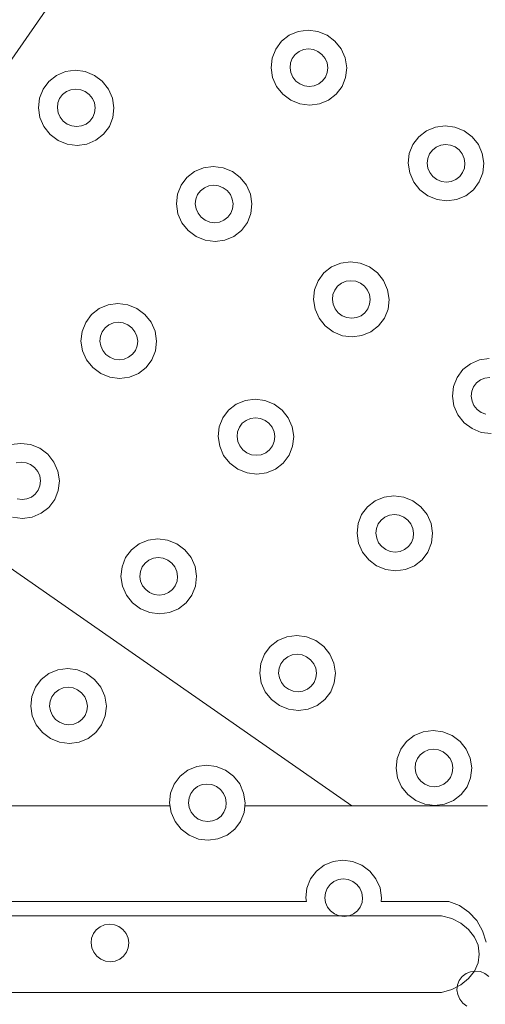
# Model space of a CAD drawing. Extents: x 5066 to 9756, y -2696 to -1109.
# Tile 138 of 248: x 9401.871 to 9402.151, y -2588.032 to -2587.441. Entities that reach past the tile are written whole.
import ezdxf

# ---------------------------------------------------------------- set-up
doc = ezdxf.new("R2010")
doc.units = 0
doc.header["$MEASUREMENT"] = 0
doc.layers.add('IFC-Elemento construtivo genérico-Contorno', color=253, linetype='CONTINUOUS', lineweight=5)

msp = doc.modelspace()

# ---------------------------------------------------------------- linework, layer by layer
at = {"layer": 'IFC-Elemento construtivo genérico-Contorno', "color": 8, "lineweight": 5}
for p, q in [((9401.72261, -2587.67078), (9402.00823, -2587.26039)), ((9402.0332, -2587.45004), (9402.03863, -2587.44779)), ((9402.03863, -2587.44779), (9402.04448, -2587.44701)), ((9402.04448, -2587.44701), (9402.05038, -2587.44778)), ((9402.05038, -2587.44778), (9402.05593, -2587.45002)), ((9402.02507, -2587.4583), (9402.02859, -2587.45363)), ((9402.02859, -2587.45363), (9402.0332, -2587.45004)), ((9402.05593, -2587.45002), (9402.0607, -2587.4536)), ((9402.0607, -2587.4536), (9402.06441, -2587.45826)), ((9402.02292, -2587.46374), (9402.02507, -2587.4583)), ((9402.03679, -2587.46159), (9402.03909, -2587.4598)), ((9402.03909, -2587.4598), (9402.04183, -2587.45867)), ((9402.04183, -2587.45867), (9402.04476, -2587.45828)), ((9402.04476, -2587.45828), (9402.04769, -2587.45866)), ((9402.04769, -2587.45866), (9402.05046, -2587.45979)), ((9402.05046, -2587.45979), (9402.05284, -2587.46157)), ((9402.06441, -2587.45826), (9402.06683, -2587.4637)), ((9402.0223, -2587.46957), (9402.02292, -2587.46374)), ((9402.03366, -2587.46956), (9402.03398, -2587.46664)), ((9402.03398, -2587.46664), (9402.03503, -2587.46393)), ((9402.03503, -2587.46393), (9402.03679, -2587.46159)), ((9402.05284, -2587.46157), (9402.05472, -2587.46391)), ((9402.05472, -2587.46391), (9402.05593, -2587.46662)), ((9402.05593, -2587.46662), (9402.05636, -2587.46954)), ((9402.06683, -2587.4637), (9402.06773, -2587.46953)), ((9401.89327, -2587.47414), (9401.8987, -2587.47189)), ((9401.8987, -2587.47189), (9401.90456, -2587.47111)), ((9401.90456, -2587.47111), (9401.91046, -2587.47187)), ((9401.91046, -2587.47187), (9401.91601, -2587.47412)), ((9402.0223, -2587.46957), (9402.0232, -2587.47541)), ((9402.03366, -2587.46956), (9402.03409, -2587.47248)), ((9402.03409, -2587.47248), (9402.0353, -2587.4752)), ((9402.05499, -2587.47518), (9402.05605, -2587.47246)), ((9402.05605, -2587.47246), (9402.05636, -2587.46954)), ((9402.0671, -2587.47536), (9402.06773, -2587.46953)), ((9401.88515, -2587.4824), (9401.88866, -2587.47773)), ((9401.88866, -2587.47773), (9401.89327, -2587.47414)), ((9401.91601, -2587.47412), (9401.92077, -2587.4777)), ((9401.92077, -2587.4777), (9401.92448, -2587.48236)), ((9402.0232, -2587.47541), (9402.02558, -2587.48084)), ((9402.0353, -2587.4752), (9402.03714, -2587.47753)), ((9402.03714, -2587.47753), (9402.03956, -2587.47932)), ((9402.05093, -2587.4793), (9402.05323, -2587.47751)), ((9402.05323, -2587.47751), (9402.05499, -2587.47518)), ((9402.06495, -2587.4808), (9402.0671, -2587.47536)), ((9401.883, -2587.48784), (9401.88515, -2587.4824)), ((9401.89687, -2587.48569), (9401.89917, -2587.4839)), ((9401.89917, -2587.4839), (9401.90191, -2587.48277)), ((9401.90191, -2587.48277), (9401.90484, -2587.48238)), ((9401.90484, -2587.48238), (9401.90777, -2587.48276)), ((9401.90777, -2587.48276), (9401.91054, -2587.48388)), ((9401.91054, -2587.48388), (9401.91292, -2587.48568)), ((9401.92448, -2587.48236), (9401.92691, -2587.48779)), ((9402.02558, -2587.48084), (9402.02933, -2587.4855)), ((9402.03956, -2587.47932), (9402.04234, -2587.48044)), ((9402.04234, -2587.48044), (9402.04527, -2587.48082)), ((9402.04527, -2587.48082), (9402.0482, -2587.48044)), ((9402.0482, -2587.48044), (9402.05093, -2587.4793)), ((9402.06144, -2587.48548), (9402.06495, -2587.4808)), ((9401.88238, -2587.49367), (9401.883, -2587.48784)), ((9401.89374, -2587.49366), (9401.89405, -2587.49074)), ((9401.89405, -2587.49074), (9401.89511, -2587.48802)), ((9401.89511, -2587.48802), (9401.89687, -2587.48569)), ((9401.91292, -2587.48568), (9401.9148, -2587.488)), ((9401.9148, -2587.488), (9401.91601, -2587.49072)), ((9401.91601, -2587.49072), (9401.91644, -2587.49364)), ((9401.92691, -2587.48779), (9401.9278, -2587.49363)), ((9402.02933, -2587.4855), (9402.03409, -2587.48908)), ((9402.03409, -2587.48908), (9402.03964, -2587.49133)), ((9402.0514, -2587.49132), (9402.05683, -2587.48906)), ((9402.05683, -2587.48906), (9402.06144, -2587.48548)), ((9401.88238, -2587.49367), (9401.88327, -2587.49951)), ((9401.89374, -2587.49366), (9401.89417, -2587.49658)), ((9401.89417, -2587.49658), (9401.89538, -2587.49929)), ((9401.91507, -2587.49927), (9401.91613, -2587.49656)), ((9401.91613, -2587.49656), (9401.91644, -2587.49364)), ((9401.92718, -2587.49946), (9401.9278, -2587.49363)), ((9402.03964, -2587.49133), (9402.04554, -2587.49209)), ((9402.04554, -2587.49209), (9402.0514, -2587.49132)), ((9401.88327, -2587.49951), (9401.88566, -2587.50494)), ((9401.89538, -2587.49929), (9401.89726, -2587.50163)), ((9401.89726, -2587.50163), (9401.89964, -2587.50342)), ((9401.91101, -2587.50341), (9401.91331, -2587.50161)), ((9401.91331, -2587.50161), (9401.91507, -2587.49927)), ((9401.92503, -2587.5049), (9401.92718, -2587.49946)), ((9401.88566, -2587.50494), (9401.88941, -2587.50961)), ((9401.89964, -2587.50342), (9401.90241, -2587.50454)), ((9401.90241, -2587.50454), (9401.90534, -2587.50492)), ((9401.90534, -2587.50492), (9401.90827, -2587.50453)), ((9401.90827, -2587.50453), (9401.91101, -2587.50341)), ((9401.92152, -2587.50957), (9401.92503, -2587.5049)), ((9402.11105, -2587.51103), (9402.11566, -2587.50744)), ((9402.11566, -2587.50744), (9402.12109, -2587.50518)), ((9402.12109, -2587.50518), (9402.12695, -2587.50441)), ((9402.12695, -2587.50441), (9402.13284, -2587.50517)), ((9402.13284, -2587.50517), (9402.13839, -2587.50742)), ((9402.13839, -2587.50742), (9402.14316, -2587.51099)), ((9401.88941, -2587.50961), (9401.89417, -2587.51318)), ((9401.89417, -2587.51318), (9401.89972, -2587.51543)), ((9401.91148, -2587.51542), (9401.91691, -2587.51316)), ((9401.91691, -2587.51316), (9401.92152, -2587.50957)), ((9402.10753, -2587.5157), (9402.11105, -2587.51103)), ((9402.14316, -2587.51099), (9402.14691, -2587.51566)), ((9401.89972, -2587.51543), (9401.90562, -2587.51619)), ((9401.90562, -2587.51619), (9401.91148, -2587.51542)), ((9402.10538, -2587.52113), (9402.10753, -2587.5157)), ((9402.11749, -2587.52133), (9402.11925, -2587.51899)), ((9402.11925, -2587.51899), (9402.12155, -2587.51719)), ((9402.12155, -2587.51719), (9402.12429, -2587.51607)), ((9402.12429, -2587.51607), (9402.12722, -2587.51568)), ((9402.12722, -2587.51568), (9402.13015, -2587.51606)), ((9402.13015, -2587.51606), (9402.13292, -2587.51718)), ((9402.13292, -2587.51718), (9402.13534, -2587.51897)), ((9402.13534, -2587.51897), (9402.13718, -2587.52131)), ((9402.14691, -2587.51566), (9402.14929, -2587.52109)), ((9402.10476, -2587.52697), (9402.10538, -2587.52113)), ((9402.11613, -2587.52696), (9402.11644, -2587.52404)), ((9402.11644, -2587.52404), (9402.11749, -2587.52133)), ((9402.13718, -2587.52131), (9402.13839, -2587.52402)), ((9402.13839, -2587.52402), (9402.13882, -2587.52694)), ((9402.14929, -2587.52109), (9402.15019, -2587.52693)), ((9401.97163, -2587.53547), (9401.97624, -2587.53188)), ((9401.97624, -2587.53188), (9401.98167, -2587.52963)), ((9401.98167, -2587.52963), (9401.98753, -2587.52885)), ((9401.98753, -2587.52885), (9401.99343, -2587.52961)), ((9401.99343, -2587.52961), (9401.99898, -2587.53186)), ((9401.99898, -2587.53186), (9402.00374, -2587.53544)), ((9402.10476, -2587.52697), (9402.10566, -2587.5328)), ((9402.11613, -2587.52696), (9402.11655, -2587.52987)), ((9402.11655, -2587.52987), (9402.11777, -2587.53259)), ((9402.13745, -2587.53258), (9402.13851, -2587.52986)), ((9402.13851, -2587.52986), (9402.13882, -2587.52694)), ((9402.14956, -2587.53276), (9402.15019, -2587.52693)), ((9401.96812, -2587.54014), (9401.97163, -2587.53547)), ((9402.00374, -2587.53544), (9402.00745, -2587.5401)), ((9402.10566, -2587.5328), (9402.10808, -2587.53824)), ((9402.11777, -2587.53259), (9402.11964, -2587.53492)), ((9402.11964, -2587.53492), (9402.12202, -2587.53672)), ((9402.12202, -2587.53672), (9402.1248, -2587.53784)), ((9402.1248, -2587.53784), (9402.12773, -2587.53822)), ((9402.12773, -2587.53822), (9402.13066, -2587.53783)), ((9402.13066, -2587.53783), (9402.13339, -2587.5367)), ((9402.13339, -2587.5367), (9402.1357, -2587.53491)), ((9402.1357, -2587.53491), (9402.13745, -2587.53258)), ((9402.14741, -2587.5382), (9402.14956, -2587.53276)), ((9401.96597, -2587.54558), (9401.96812, -2587.54014)), ((9401.97808, -2587.54576), (9401.97984, -2587.54343)), ((9401.97984, -2587.54343), (9401.98214, -2587.54164)), ((9401.98214, -2587.54164), (9401.98488, -2587.54051)), ((9401.98488, -2587.54051), (9401.9878, -2587.54012)), ((9401.9878, -2587.54012), (9401.99073, -2587.5405)), ((9401.99073, -2587.5405), (9401.99351, -2587.54162)), ((9401.99351, -2587.54162), (9401.99589, -2587.54342)), ((9401.99589, -2587.54342), (9401.99777, -2587.54574)), ((9402.00745, -2587.5401), (9402.00988, -2587.54553)), ((9402.10808, -2587.53824), (9402.11179, -2587.5429)), ((9402.11179, -2587.5429), (9402.11655, -2587.54648)), ((9402.13929, -2587.54646), (9402.1439, -2587.54287)), ((9402.1439, -2587.54287), (9402.14741, -2587.5382)), ((9401.96534, -2587.55141), (9401.96597, -2587.54558)), ((9401.97667, -2587.5514), (9401.97702, -2587.54848)), ((9401.97702, -2587.54848), (9401.97808, -2587.54576)), ((9401.99777, -2587.54574), (9401.99894, -2587.54846)), ((9401.99894, -2587.54846), (9401.99941, -2587.55138)), ((9402.00988, -2587.54553), (9402.01077, -2587.55137)), ((9402.11655, -2587.54648), (9402.1221, -2587.54873)), ((9402.1221, -2587.54873), (9402.128, -2587.54949)), ((9402.128, -2587.54949), (9402.13386, -2587.54871)), ((9402.13386, -2587.54871), (9402.13929, -2587.54646)), ((9401.96534, -2587.55141), (9401.96624, -2587.55725)), ((9401.97667, -2587.5514), (9401.97714, -2587.55432)), ((9401.97714, -2587.55432), (9401.97835, -2587.55703)), ((9401.998, -2587.55701), (9401.99909, -2587.5543)), ((9401.99909, -2587.5543), (9401.99941, -2587.55138)), ((9402.01011, -2587.5572), (9402.01077, -2587.55137)), ((9401.96624, -2587.55725), (9401.96863, -2587.56268)), ((9401.97835, -2587.55703), (9401.98019, -2587.55937)), ((9401.98019, -2587.55937), (9401.98261, -2587.56115)), ((9401.98261, -2587.56115), (9401.98534, -2587.56228)), ((9401.99124, -2587.56227), (9401.99394, -2587.56114)), ((9401.99394, -2587.56114), (9401.99628, -2587.55935)), ((9401.99628, -2587.55935), (9401.998, -2587.55701)), ((9402.008, -2587.56264), (9402.01011, -2587.5572)), ((9401.96863, -2587.56268), (9401.97234, -2587.56735)), ((9401.97234, -2587.56735), (9401.97714, -2587.57092)), ((9401.98534, -2587.56228), (9401.98831, -2587.56266)), ((9401.98831, -2587.56266), (9401.99124, -2587.56227)), ((9401.99988, -2587.5709), (9402.00448, -2587.56731)), ((9402.00448, -2587.56731), (9402.008, -2587.56264)), ((9401.97714, -2587.57092), (9401.98269, -2587.57317)), ((9401.98269, -2587.57317), (9401.98859, -2587.57393)), ((9401.98859, -2587.57393), (9401.99445, -2587.57316)), ((9401.99445, -2587.57316), (9401.99988, -2587.5709)), ((9402.05409, -2587.59286), (9402.0587, -2587.58928)), ((9402.0587, -2587.58928), (9402.06413, -2587.58702)), ((9402.06413, -2587.58702), (9402.06999, -2587.58625)), ((9402.06999, -2587.58625), (9402.07589, -2587.58701)), ((9402.07589, -2587.58701), (9402.08144, -2587.58925)), ((9402.08144, -2587.58925), (9402.0862, -2587.59283)), ((9402.05058, -2587.59754), (9402.05409, -2587.59286)), ((9402.0862, -2587.59283), (9402.08991, -2587.5975)), ((9402.0478, -2587.60881), (9402.04843, -2587.60298)), ((9402.04843, -2587.60298), (9402.05058, -2587.59754)), ((9402.05948, -2587.60588), (9402.06054, -2587.60316)), ((9402.06054, -2587.60316), (9402.0623, -2587.60083)), ((9402.0623, -2587.60083), (9402.0646, -2587.59904)), ((9402.0646, -2587.59904), (9402.06734, -2587.5979)), ((9402.06734, -2587.5979), (9402.07027, -2587.59752)), ((9402.07027, -2587.59752), (9402.0732, -2587.5979)), ((9402.0732, -2587.5979), (9402.07597, -2587.59902)), ((9402.07597, -2587.59902), (9402.07835, -2587.60081)), ((9402.07835, -2587.60081), (9402.08023, -2587.60314)), ((9402.08023, -2587.60314), (9402.08144, -2587.60586)), ((9402.08991, -2587.5975), (9402.09234, -2587.60293)), ((9402.09234, -2587.60293), (9402.09323, -2587.60877)), ((9402.0478, -2587.60881), (9402.0487, -2587.61465)), ((9402.05917, -2587.6088), (9402.05948, -2587.60588)), ((9402.05917, -2587.6088), (9402.0596, -2587.61172)), ((9402.08144, -2587.60586), (9402.08187, -2587.60878)), ((9402.08155, -2587.6117), (9402.08187, -2587.60878)), ((9402.09261, -2587.6146), (9402.09323, -2587.60877)), ((9401.91425, -2587.61787), (9401.9189, -2587.61428)), ((9401.9189, -2587.61428), (9401.92433, -2587.61203)), ((9401.92433, -2587.61203), (9401.93019, -2587.61126)), ((9401.93019, -2587.61126), (9401.93609, -2587.61202)), ((9401.93609, -2587.61202), (9401.94159, -2587.61426)), ((9401.94159, -2587.61426), (9401.9464, -2587.61784)), ((9402.0487, -2587.61465), (9402.05109, -2587.62008)), ((9402.0596, -2587.61172), (9402.06081, -2587.61443)), ((9402.06081, -2587.61443), (9402.06269, -2587.61676)), ((9402.07874, -2587.61675), (9402.0805, -2587.61441)), ((9402.0805, -2587.61441), (9402.08155, -2587.6117)), ((9402.09046, -2587.62004), (9402.09261, -2587.6146)), ((9401.91077, -2587.62255), (9401.91425, -2587.61787)), ((9401.9464, -2587.61784), (9401.95011, -2587.62251)), ((9402.05109, -2587.62008), (9402.05484, -2587.62474)), ((9402.06269, -2587.61676), (9402.06507, -2587.61855)), ((9402.06507, -2587.61855), (9402.06784, -2587.61967)), ((9402.06784, -2587.61967), (9402.07077, -2587.62006)), ((9402.07077, -2587.62006), (9402.0737, -2587.61967)), ((9402.0737, -2587.61967), (9402.07644, -2587.61854)), ((9402.07644, -2587.61854), (9402.07874, -2587.61675)), ((9402.08695, -2587.62471), (9402.09046, -2587.62004)), ((9401.90863, -2587.62798), (9401.91077, -2587.62255)), ((9401.92073, -2587.62817), (9401.92249, -2587.62583)), ((9401.92249, -2587.62583), (9401.9248, -2587.62404)), ((9401.9248, -2587.62404), (9401.92749, -2587.62291)), ((9401.92749, -2587.62291), (9401.93042, -2587.62253)), ((9401.93042, -2587.62253), (9401.93339, -2587.62291)), ((9401.93339, -2587.62291), (9401.93616, -2587.62403)), ((9401.93616, -2587.62403), (9401.93855, -2587.62582)), ((9401.93855, -2587.62582), (9401.94042, -2587.62815)), ((9401.95011, -2587.62251), (9401.95249, -2587.62794)), ((9402.05484, -2587.62474), (9402.0596, -2587.62832)), ((9402.08234, -2587.6283), (9402.08695, -2587.62471)), ((9401.90796, -2587.63382), (9401.90863, -2587.62798)), ((9401.91933, -2587.63381), (9401.91964, -2587.63089)), ((9401.91964, -2587.63089), (9401.92073, -2587.62817)), ((9401.94042, -2587.62815), (9401.94159, -2587.63087)), ((9401.94159, -2587.63087), (9401.94206, -2587.63379)), ((9401.95249, -2587.62794), (9401.95343, -2587.63377)), ((9402.0596, -2587.62832), (9402.06515, -2587.63056)), ((9402.06515, -2587.63056), (9402.07105, -2587.63133)), ((9402.07105, -2587.63133), (9402.07691, -2587.63055)), ((9402.07691, -2587.63055), (9402.08234, -2587.6283)), ((9401.90796, -2587.63382), (9401.9089, -2587.63965)), ((9401.91933, -2587.63381), (9401.9198, -2587.63672)), ((9401.9198, -2587.63672), (9401.92101, -2587.63944)), ((9401.94066, -2587.63942), (9401.94175, -2587.6367)), ((9401.94175, -2587.6367), (9401.94206, -2587.63379)), ((9401.95277, -2587.63961), (9401.95343, -2587.63377)), ((9401.9089, -2587.63965), (9401.91128, -2587.64508)), ((9401.92101, -2587.63944), (9401.92284, -2587.64177)), ((9401.92284, -2587.64177), (9401.92523, -2587.64356)), ((9401.92523, -2587.64356), (9401.928, -2587.64468)), ((9401.9339, -2587.64468), (9401.93659, -2587.64355)), ((9401.93659, -2587.64355), (9401.9389, -2587.64175)), ((9401.9389, -2587.64175), (9401.94066, -2587.63942)), ((9401.95062, -2587.64505), (9401.95277, -2587.63961)), ((9402.14765, -2587.64513), (9402.15351, -2587.64436)), ((9401.91128, -2587.64508), (9401.91499, -2587.64975)), ((9401.91499, -2587.64975), (9401.9198, -2587.65333)), ((9401.928, -2587.64468), (9401.93097, -2587.64507)), ((9401.93097, -2587.64507), (9401.9339, -2587.64468)), ((9401.94249, -2587.6533), (9401.94714, -2587.64972)), ((9401.94714, -2587.64972), (9401.95062, -2587.64505)), ((9402.13757, -2587.65097), (9402.14222, -2587.64739)), ((9402.14222, -2587.64739), (9402.14765, -2587.64513)), ((9401.9198, -2587.65333), (9401.9253, -2587.65557)), ((9401.9253, -2587.65557), (9401.9312, -2587.65633)), ((9401.9312, -2587.65633), (9401.93706, -2587.65556)), ((9401.93706, -2587.65556), (9401.94249, -2587.6533)), ((9402.13195, -2587.66109), (9402.13409, -2587.65565)), ((9402.13409, -2587.65565), (9402.13757, -2587.65097)), ((9402.14812, -2587.65715), (9402.15081, -2587.65602)), ((9402.15081, -2587.65602), (9402.15374, -2587.65563)), ((9402.13128, -2587.66692), (9402.13195, -2587.66109)), ((9402.14296, -2587.66399), (9402.14405, -2587.66127)), ((9402.14405, -2587.66127), (9402.14581, -2587.65894)), ((9402.14581, -2587.65894), (9402.14812, -2587.65715)), ((9402.13128, -2587.66692), (9402.13222, -2587.67276)), ((9402.14265, -2587.66691), (9402.14296, -2587.66399)), ((9402.14265, -2587.66691), (9402.14312, -2587.66983)), ((9401.72261, -2587.67078), (9402.07085, -2587.91314)), ((9401.99675, -2587.67527), (9402.00136, -2587.67168)), ((9402.00136, -2587.67168), (9402.00679, -2587.66943)), ((9402.00679, -2587.66943), (9402.01265, -2587.66865)), ((9402.01265, -2587.66865), (9402.01855, -2587.66942)), ((9402.01855, -2587.66942), (9402.02405, -2587.67166)), ((9402.02405, -2587.67166), (9402.02886, -2587.67524)), ((9402.13222, -2587.67276), (9402.1346, -2587.67819)), ((9402.14312, -2587.66983), (9402.14429, -2587.67255)), ((9402.14429, -2587.67255), (9402.14616, -2587.67487)), ((9401.99109, -2587.68538), (9401.99323, -2587.67994)), ((9401.99323, -2587.67994), (9401.99675, -2587.67527)), ((9402.00999, -2587.68031), (9402.01292, -2587.67992)), ((9402.01292, -2587.67992), (9402.01585, -2587.6803)), ((9402.02886, -2587.67524), (9402.03257, -2587.6799)), ((9402.03257, -2587.6799), (9402.03499, -2587.68534)), ((9402.1346, -2587.67819), (9402.13831, -2587.68285)), ((9402.14616, -2587.67487), (9402.14855, -2587.67666)), ((9402.14855, -2587.67666), (9402.15132, -2587.67779)), ((9401.99046, -2587.69121), (9401.99109, -2587.68538)), ((9402.00214, -2587.68828), (9402.0032, -2587.68557)), ((9402.0032, -2587.68557), (9402.00495, -2587.68323)), ((9402.00495, -2587.68323), (9402.00726, -2587.68144)), ((9402.00726, -2587.68144), (9402.00999, -2587.68031)), ((9402.01585, -2587.6803), (9402.01863, -2587.68143)), ((9402.01863, -2587.68143), (9402.02101, -2587.68321)), ((9402.02101, -2587.68321), (9402.02288, -2587.68555)), ((9402.02288, -2587.68555), (9402.02405, -2587.68826)), ((9402.03499, -2587.68534), (9402.03589, -2587.69117)), ((9402.13831, -2587.68285), (9402.14312, -2587.68643)), ((9401.99046, -2587.69121), (9401.99136, -2587.69705)), ((9402.00179, -2587.6912), (9402.00214, -2587.68828)), ((9402.00179, -2587.6912), (9402.00226, -2587.69412)), ((9402.02405, -2587.68826), (9402.02452, -2587.69118)), ((9402.02421, -2587.6941), (9402.02452, -2587.69118)), ((9402.03523, -2587.697), (9402.03589, -2587.69117)), ((9402.14312, -2587.68643), (9402.14863, -2587.68867)), ((9402.14863, -2587.68867), (9402.15452, -2587.68944)), ((9401.86585, -2587.69602), (9401.87171, -2587.69525)), ((9401.87171, -2587.69525), (9401.87761, -2587.69601)), ((9401.87761, -2587.69601), (9401.88316, -2587.69825)), ((9401.99136, -2587.69705), (9401.99374, -2587.70248)), ((9402.00226, -2587.69412), (9402.00347, -2587.69684)), ((9402.00347, -2587.69684), (9402.0053, -2587.69917)), ((9402.0214, -2587.69915), (9402.02312, -2587.69682)), ((9402.02312, -2587.69682), (9402.02421, -2587.6941)), ((9402.03312, -2587.70244), (9402.03523, -2587.697)), ((9401.88316, -2587.69825), (9401.88792, -2587.70183)), ((9401.88792, -2587.70183), (9401.89167, -2587.7065)), ((9401.99374, -2587.70248), (9401.99745, -2587.70715)), ((9402.0053, -2587.69917), (9402.00773, -2587.70096)), ((9402.00773, -2587.70096), (9402.01046, -2587.70208)), ((9402.01046, -2587.70208), (9402.01343, -2587.70246)), ((9402.01343, -2587.70246), (9402.01636, -2587.70208)), ((9402.01636, -2587.70208), (9402.01905, -2587.70095)), ((9402.01905, -2587.70095), (9402.0214, -2587.69915)), ((9402.0296, -2587.70712), (9402.03312, -2587.70244)), ((9401.86905, -2587.7069), (9401.87198, -2587.70652)), ((9401.87198, -2587.70652), (9401.87491, -2587.7069)), ((9401.87491, -2587.7069), (9401.87769, -2587.70802)), ((9401.87769, -2587.70802), (9401.88007, -2587.70981)), ((9401.89167, -2587.7065), (9401.89405, -2587.71193)), ((9401.99745, -2587.70715), (9402.00226, -2587.71072)), ((9402.02499, -2587.7107), (9402.0296, -2587.70712)), ((9401.88007, -2587.70981), (9401.88195, -2587.71214)), ((9401.88195, -2587.71214), (9401.88316, -2587.71486)), ((9401.88316, -2587.71486), (9401.88359, -2587.71778)), ((9401.89405, -2587.71193), (9401.89495, -2587.71776)), ((9402.00226, -2587.71072), (9402.0078, -2587.71297)), ((9402.0078, -2587.71297), (9402.0137, -2587.71373)), ((9402.0137, -2587.71373), (9402.01956, -2587.71296)), ((9402.01956, -2587.71296), (9402.02499, -2587.7107)), ((9401.88222, -2587.72341), (9401.88327, -2587.72069)), ((9401.88327, -2587.72069), (9401.88359, -2587.71778)), ((9401.89433, -2587.7236), (9401.89495, -2587.71776)), ((9401.87816, -2587.72754), (9401.88046, -2587.72574)), ((9401.88046, -2587.72574), (9401.88222, -2587.72341)), ((9401.89218, -2587.72904), (9401.89433, -2587.7236)), ((9402.09027, -2587.72754), (9402.09613, -2587.72676)), ((9402.09613, -2587.72676), (9402.10202, -2587.72753)), ((9401.86956, -2587.72867), (9401.87249, -2587.72905)), ((9401.87249, -2587.72905), (9401.87542, -2587.72867)), ((9401.87542, -2587.72867), (9401.87816, -2587.72754)), ((9401.88866, -2587.73371), (9401.89218, -2587.72904)), ((9402.08023, -2587.73338), (9402.08484, -2587.7298)), ((9402.08484, -2587.7298), (9402.09027, -2587.72754)), ((9402.10202, -2587.72753), (9402.10757, -2587.72977)), ((9402.10757, -2587.72977), (9402.11238, -2587.73335)), ((9401.87863, -2587.73955), (9401.88405, -2587.73729)), ((9401.88405, -2587.73729), (9401.88866, -2587.73371)), ((9402.07456, -2587.74349), (9402.07671, -2587.73805)), ((9402.07671, -2587.73805), (9402.08023, -2587.73338)), ((9402.09077, -2587.73955), (9402.09347, -2587.73842)), ((9402.09347, -2587.73842), (9402.0964, -2587.73803)), ((9402.0964, -2587.73803), (9402.09937, -2587.73842)), ((9402.09937, -2587.73842), (9402.1021, -2587.73954)), ((9402.11238, -2587.73335), (9402.11609, -2587.73801)), ((9402.11609, -2587.73801), (9402.11847, -2587.74345)), ((9401.86687, -2587.73956), (9401.87277, -2587.74032)), ((9401.87277, -2587.74032), (9401.87863, -2587.73955)), ((9402.07394, -2587.74932), (9402.07456, -2587.74349)), ((9402.08562, -2587.7464), (9402.08671, -2587.74368)), ((9402.08671, -2587.74368), (9402.08843, -2587.74134)), ((9402.08843, -2587.74134), (9402.09077, -2587.73955)), ((9402.1021, -2587.73954), (9402.10452, -2587.74133)), ((9402.10452, -2587.74133), (9402.10636, -2587.74366)), ((9402.10636, -2587.74366), (9402.10757, -2587.74637)), ((9402.11847, -2587.74345), (9402.11937, -2587.74928)), ((9402.07394, -2587.74932), (9402.07484, -2587.75516)), ((9402.0853, -2587.74931), (9402.08562, -2587.7464)), ((9402.0853, -2587.74931), (9402.08577, -2587.75223)), ((9402.10757, -2587.74637), (9402.108, -2587.74929)), ((9402.10769, -2587.75221), (9402.108, -2587.74929)), ((9402.11874, -2587.75511), (9402.11937, -2587.74928)), ((9401.93827, -2587.75926), (9401.94288, -2587.75567)), ((9401.94288, -2587.75567), (9401.94831, -2587.75342)), ((9401.94831, -2587.75342), (9401.95417, -2587.75264)), ((9401.95417, -2587.75264), (9401.96007, -2587.75341)), ((9401.96007, -2587.75341), (9401.96562, -2587.75565)), ((9401.96562, -2587.75565), (9401.97042, -2587.75923)), ((9402.07484, -2587.75516), (9402.07726, -2587.76059)), ((9402.08577, -2587.75223), (9402.08695, -2587.75495)), ((9402.08695, -2587.75495), (9402.08882, -2587.75728)), ((9402.10488, -2587.75727), (9402.10663, -2587.75493)), ((9402.10663, -2587.75493), (9402.10769, -2587.75221)), ((9402.11659, -2587.76055), (9402.11874, -2587.75511)), ((9401.93476, -2587.76393), (9401.93827, -2587.75926)), ((9401.97042, -2587.75923), (9401.97413, -2587.76389)), ((9402.07726, -2587.76059), (9402.08097, -2587.76526)), ((9402.08882, -2587.75728), (9402.0912, -2587.75907)), ((9402.0912, -2587.75907), (9402.09398, -2587.76019)), ((9402.09398, -2587.76019), (9402.09691, -2587.76057)), ((9402.09691, -2587.76057), (9402.09984, -2587.76019)), ((9402.09984, -2587.76019), (9402.10257, -2587.75906)), ((9402.10257, -2587.75906), (9402.10488, -2587.75727)), ((9402.11308, -2587.76523), (9402.11659, -2587.76055)), ((9401.93265, -2587.76937), (9401.93476, -2587.76393)), ((9401.94476, -2587.76956), (9401.94648, -2587.76722)), ((9401.94648, -2587.76722), (9401.94882, -2587.76543)), ((9401.94882, -2587.76543), (9401.95152, -2587.7643)), ((9401.95152, -2587.7643), (9401.95445, -2587.76391)), ((9401.95445, -2587.76391), (9401.95741, -2587.76429)), ((9401.95741, -2587.76429), (9401.96015, -2587.76542)), ((9401.96015, -2587.76542), (9401.96257, -2587.7672)), ((9401.96257, -2587.7672), (9401.96441, -2587.76954)), ((9401.97413, -2587.76389), (9401.97652, -2587.76933)), ((9402.08097, -2587.76526), (9402.08573, -2587.76883)), ((9402.08573, -2587.76883), (9402.09128, -2587.77108)), ((9402.10304, -2587.77107), (9402.10847, -2587.76881)), ((9402.10847, -2587.76881), (9402.11308, -2587.76523)), ((9401.93198, -2587.7752), (9401.93265, -2587.76937)), ((9401.94335, -2587.77519), (9401.94366, -2587.77228)), ((9401.94366, -2587.77228), (9401.94476, -2587.76956)), ((9401.96441, -2587.76954), (9401.96562, -2587.77225)), ((9401.96562, -2587.77225), (9401.96609, -2587.77517)), ((9401.97652, -2587.76933), (9401.97741, -2587.77516)), ((9402.09128, -2587.77108), (9402.09718, -2587.77184)), ((9402.09718, -2587.77184), (9402.10304, -2587.77107)), ((9401.93198, -2587.7752), (9401.93288, -2587.78104)), ((9401.94335, -2587.77519), (9401.94382, -2587.77811)), ((9401.94382, -2587.77811), (9401.94499, -2587.78083)), ((9401.96468, -2587.78081), (9401.96573, -2587.77809)), ((9401.96573, -2587.77809), (9401.96609, -2587.77517)), ((9401.97679, -2587.78099), (9401.97741, -2587.77516)), ((9401.93288, -2587.78104), (9401.9353, -2587.78647)), ((9401.9353, -2587.78647), (9401.93902, -2587.79113)), ((9401.94499, -2587.78083), (9401.94687, -2587.78316)), ((9401.94687, -2587.78316), (9401.94925, -2587.78495)), ((9401.94925, -2587.78495), (9401.95202, -2587.78607)), ((9401.95202, -2587.78607), (9401.95495, -2587.78645)), ((9401.95495, -2587.78645), (9401.95788, -2587.78607)), ((9401.95788, -2587.78607), (9401.96062, -2587.78494)), ((9401.96062, -2587.78494), (9401.96292, -2587.78314)), ((9401.96292, -2587.78314), (9401.96468, -2587.78081)), ((9401.97113, -2587.79111), (9401.97464, -2587.78643)), ((9401.97464, -2587.78643), (9401.97679, -2587.78099)), ((9401.93902, -2587.79113), (9401.94378, -2587.79471)), ((9401.96652, -2587.79469), (9401.97113, -2587.79111)), ((9401.94378, -2587.79471), (9401.94933, -2587.79696)), ((9401.94933, -2587.79696), (9401.95523, -2587.79772)), ((9401.95523, -2587.79772), (9401.96109, -2587.79695)), ((9401.96109, -2587.79695), (9401.96652, -2587.79469)), ((9402.02179, -2587.81737), (9402.0264, -2587.81379)), ((9402.0264, -2587.81379), (9402.03183, -2587.81153)), ((9402.03183, -2587.81153), (9402.03769, -2587.81075)), ((9402.03769, -2587.81075), (9402.04359, -2587.81152)), ((9402.04359, -2587.81152), (9402.04909, -2587.81376)), ((9402.04909, -2587.81376), (9402.0539, -2587.81734)), ((9402.01613, -2587.82748), (9402.01827, -2587.82204)), ((9402.01827, -2587.82204), (9402.02179, -2587.81737)), ((9402.03503, -2587.82241), (9402.03796, -2587.82202)), ((9402.03796, -2587.82202), (9402.04089, -2587.8224)), ((9402.0539, -2587.81734), (9402.05761, -2587.822)), ((9402.05761, -2587.822), (9402.06003, -2587.82744)), ((9402.0155, -2587.83331), (9402.01613, -2587.82748)), ((9402.02718, -2587.83039), (9402.02823, -2587.82767)), ((9402.02823, -2587.82767), (9402.02999, -2587.82533)), ((9402.02999, -2587.82533), (9402.0323, -2587.82354)), ((9402.0323, -2587.82354), (9402.03503, -2587.82241)), ((9402.04089, -2587.8224), (9402.04366, -2587.82353)), ((9402.04366, -2587.82353), (9402.04605, -2587.82531)), ((9402.04605, -2587.82531), (9402.04792, -2587.82765)), ((9402.04792, -2587.82765), (9402.04909, -2587.83036)), ((9402.06003, -2587.82744), (9402.06093, -2587.83327)), ((9401.88402, -2587.8372), (9401.88866, -2587.83361)), ((9401.88866, -2587.83361), (9401.89409, -2587.83135)), ((9401.89409, -2587.83135), (9401.89995, -2587.83058)), ((9401.89995, -2587.83058), (9401.90585, -2587.83134)), ((9401.90585, -2587.83134), (9401.91136, -2587.83359)), ((9401.91136, -2587.83359), (9401.91616, -2587.83717)), ((9402.0155, -2587.83331), (9402.0164, -2587.83915)), ((9402.02683, -2587.8333), (9402.02718, -2587.83039)), ((9402.02683, -2587.8333), (9402.0273, -2587.83622)), ((9402.04909, -2587.83036), (9402.04956, -2587.83328)), ((9402.04925, -2587.8362), (9402.04956, -2587.83328)), ((9402.06027, -2587.8391), (9402.06093, -2587.83327)), ((9401.88054, -2587.84187), (9401.88402, -2587.8372)), ((9401.91616, -2587.83717), (9401.91988, -2587.84183)), ((9402.0164, -2587.83915), (9402.01878, -2587.84458)), ((9402.0273, -2587.83622), (9402.02851, -2587.83894)), ((9402.02851, -2587.83894), (9402.03034, -2587.84127)), ((9402.04644, -2587.84126), (9402.04816, -2587.83892)), ((9402.04816, -2587.83892), (9402.04925, -2587.8362)), ((9402.05812, -2587.84454), (9402.06027, -2587.8391)), ((9401.87839, -2587.84731), (9401.88054, -2587.84187)), ((9401.8905, -2587.8475), (9401.89226, -2587.84516)), ((9401.89226, -2587.84516), (9401.89456, -2587.84337)), ((9401.89456, -2587.84337), (9401.89726, -2587.84224)), ((9401.89726, -2587.84224), (9401.90019, -2587.84185)), ((9401.90019, -2587.84185), (9401.90316, -2587.84223)), ((9401.90316, -2587.84223), (9401.90593, -2587.84336)), ((9401.90593, -2587.84336), (9401.90831, -2587.84514)), ((9401.90831, -2587.84514), (9401.91019, -2587.84748)), ((9401.91988, -2587.84183), (9401.92226, -2587.84727)), ((9402.01878, -2587.84458), (9402.02249, -2587.84925)), ((9402.03034, -2587.84127), (9402.03277, -2587.84306)), ((9402.03277, -2587.84306), (9402.0355, -2587.84418)), ((9402.0355, -2587.84418), (9402.03847, -2587.84456)), ((9402.03847, -2587.84456), (9402.0414, -2587.84418)), ((9402.0414, -2587.84418), (9402.04409, -2587.84305)), ((9402.04409, -2587.84305), (9402.04644, -2587.84126)), ((9402.05464, -2587.84922), (9402.05812, -2587.84454)), ((9401.87777, -2587.85314), (9401.87839, -2587.84731)), ((9401.88909, -2587.85313), (9401.88941, -2587.85022)), ((9401.88941, -2587.85022), (9401.8905, -2587.8475)), ((9401.91019, -2587.84748), (9401.91136, -2587.85019)), ((9401.91136, -2587.85019), (9401.91183, -2587.85311)), ((9401.92226, -2587.84727), (9401.9232, -2587.8531)), ((9402.02249, -2587.84925), (9402.0273, -2587.85282)), ((9402.05003, -2587.8528), (9402.05464, -2587.84922)), ((9401.87777, -2587.85314), (9401.87866, -2587.85898)), ((9401.88909, -2587.85313), (9401.88956, -2587.85605)), ((9401.88956, -2587.85605), (9401.89077, -2587.85877)), ((9401.91042, -2587.85875), (9401.91152, -2587.85603)), ((9401.91152, -2587.85603), (9401.91183, -2587.85311)), ((9401.92253, -2587.85893), (9401.9232, -2587.8531)), ((9402.0273, -2587.85282), (9402.03284, -2587.85507)), ((9402.03284, -2587.85507), (9402.03874, -2587.85583)), ((9402.03874, -2587.85583), (9402.0446, -2587.85506)), ((9402.0446, -2587.85506), (9402.05003, -2587.8528)), ((9401.87866, -2587.85898), (9401.88105, -2587.86441)), ((9401.89077, -2587.85877), (9401.89261, -2587.8611)), ((9401.89261, -2587.8611), (9401.89499, -2587.86289)), ((9401.89499, -2587.86289), (9401.89777, -2587.86401)), ((9401.90366, -2587.86401), (9401.90636, -2587.86288)), ((9401.90636, -2587.86288), (9401.90866, -2587.86109)), ((9401.90866, -2587.86109), (9401.91042, -2587.85875)), ((9401.92038, -2587.86437), (9401.92253, -2587.85893)), ((9401.88105, -2587.86441), (9401.88476, -2587.86907)), ((9401.88476, -2587.86907), (9401.88956, -2587.87265)), ((9401.89777, -2587.86401), (9401.90073, -2587.86439)), ((9401.90073, -2587.86439), (9401.90366, -2587.86401)), ((9401.91226, -2587.87263), (9401.91691, -2587.86904)), ((9401.91691, -2587.86904), (9401.92038, -2587.86437)), ((9402.10839, -2587.87084), (9402.11382, -2587.86859)), ((9402.11382, -2587.86859), (9402.11968, -2587.86781)), ((9402.11968, -2587.86781), (9402.12558, -2587.86858)), ((9402.12558, -2587.86858), (9402.13109, -2587.87082)), ((9401.88956, -2587.87265), (9401.89507, -2587.8749)), ((9401.89507, -2587.8749), (9401.90097, -2587.87566)), ((9401.90097, -2587.87566), (9401.90683, -2587.87489)), ((9401.90683, -2587.87489), (9401.91226, -2587.87263)), ((9402.10027, -2587.8791), (9402.10374, -2587.87443)), ((9402.10374, -2587.87443), (9402.10839, -2587.87084)), ((9402.13109, -2587.87082), (9402.13589, -2587.8744)), ((9402.13589, -2587.8744), (9402.1396, -2587.87906)), ((9402.09812, -2587.88454), (9402.10027, -2587.8791)), ((9402.11198, -2587.88239), (9402.11429, -2587.8806)), ((9402.11429, -2587.8806), (9402.11698, -2587.87947)), ((9402.11698, -2587.87947), (9402.11991, -2587.87908)), ((9402.11991, -2587.87908), (9402.12288, -2587.87946)), ((9402.12288, -2587.87946), (9402.12566, -2587.88059)), ((9402.12566, -2587.88059), (9402.12804, -2587.88237)), ((9402.1396, -2587.87906), (9402.14198, -2587.8845)), ((9402.09745, -2587.89037), (9402.09812, -2587.88454)), ((9402.10913, -2587.88744), (9402.11023, -2587.88473)), ((9402.11023, -2587.88473), (9402.11198, -2587.88239)), ((9402.12804, -2587.88237), (9402.12988, -2587.88471)), ((9402.12988, -2587.88471), (9402.13109, -2587.88742)), ((9402.14198, -2587.8845), (9402.14292, -2587.89033)), ((9401.96753, -2587.89531), (9401.97214, -2587.89173)), ((9401.97214, -2587.89173), (9401.97757, -2587.88947)), ((9401.97757, -2587.88947), (9401.98343, -2587.88869)), ((9401.98343, -2587.88869), (9401.98933, -2587.88946)), ((9401.98933, -2587.88946), (9401.99488, -2587.8917)), ((9401.99488, -2587.8917), (9401.99964, -2587.89528)), ((9402.09745, -2587.89037), (9402.09839, -2587.89621)), ((9402.10882, -2587.89036), (9402.10913, -2587.88744)), ((9402.10882, -2587.89036), (9402.10929, -2587.89328)), ((9402.13109, -2587.88742), (9402.13155, -2587.89034)), ((9402.13124, -2587.89326), (9402.13155, -2587.89034)), ((9402.14226, -2587.89616), (9402.14292, -2587.89033)), ((9401.96402, -2587.89998), (9401.96753, -2587.89531)), ((9401.99964, -2587.89528), (9402.00339, -2587.89994)), ((9402.09839, -2587.89621), (9402.10077, -2587.90164)), ((9402.10929, -2587.89328), (9402.11046, -2587.896)), ((9402.11046, -2587.896), (9402.11234, -2587.89833)), ((9402.11234, -2587.89833), (9402.11472, -2587.90012)), ((9402.12609, -2587.9001), (9402.12839, -2587.89831)), ((9402.12839, -2587.89831), (9402.13015, -2587.89598)), ((9402.13015, -2587.89598), (9402.13124, -2587.89326)), ((9402.14011, -2587.9016), (9402.14226, -2587.89616)), ((9401.96187, -2587.90542), (9401.96402, -2587.89998)), ((9401.97398, -2587.90561), (9401.97573, -2587.90327)), ((9401.97573, -2587.90327), (9401.97804, -2587.90148)), ((9401.97804, -2587.90148), (9401.98077, -2587.90035)), ((9401.98077, -2587.90035), (9401.9837, -2587.89996)), ((9401.9837, -2587.89996), (9401.98663, -2587.90034)), ((9401.98663, -2587.90034), (9401.98941, -2587.90147)), ((9401.98941, -2587.90147), (9401.99179, -2587.90325)), ((9401.99179, -2587.90325), (9401.99366, -2587.90559)), ((9402.00339, -2587.89994), (9402.00577, -2587.90538)), ((9402.10077, -2587.90164), (9402.10448, -2587.90631)), ((9402.11472, -2587.90012), (9402.11749, -2587.90124)), ((9402.11749, -2587.90124), (9402.12046, -2587.90162)), ((9402.12046, -2587.90162), (9402.12339, -2587.90124)), ((9402.12339, -2587.90124), (9402.12609, -2587.9001)), ((9402.13663, -2587.90628), (9402.14011, -2587.9016)), ((9401.96124, -2587.91125), (9401.96187, -2587.90542)), ((9401.97261, -2587.91124), (9401.97292, -2587.90833)), ((9401.97292, -2587.90833), (9401.97398, -2587.90561)), ((9401.99366, -2587.90559), (9401.99488, -2587.9083)), ((9401.99488, -2587.9083), (9401.9953, -2587.91122)), ((9402.00577, -2587.90538), (9402.00667, -2587.91121)), ((9402.10448, -2587.90631), (9402.10929, -2587.90988)), ((9402.10929, -2587.90988), (9402.1148, -2587.91213)), ((9402.12655, -2587.91212), (9402.13198, -2587.90986)), ((9402.13198, -2587.90986), (9402.13663, -2587.90628)), ((9401.65245, -2587.91314), (9401.96152, -2587.91314)), ((9401.96124, -2587.91125), (9401.96214, -2587.91709)), ((9401.97261, -2587.91124), (9401.97304, -2587.91416)), ((9401.97304, -2587.91416), (9401.97425, -2587.91688)), ((9401.99394, -2587.91686), (9401.99499, -2587.91414)), ((9401.99499, -2587.91414), (9401.9953, -2587.91122)), ((9402.00605, -2587.91704), (9402.00667, -2587.91121)), ((9402.00648, -2587.91314), (9402.15245, -2587.91314)), ((9402.1148, -2587.91213), (9402.1207, -2587.91289)), ((9402.1207, -2587.91289), (9402.12655, -2587.91212)), ((9401.96214, -2587.91709), (9401.96456, -2587.92252)), ((9401.96456, -2587.92252), (9401.96827, -2587.92718)), ((9401.97425, -2587.91688), (9401.97613, -2587.91921)), ((9401.97613, -2587.91921), (9401.97851, -2587.921)), ((9401.97851, -2587.921), (9401.98128, -2587.92212)), ((9401.98128, -2587.92212), (9401.98421, -2587.9225)), ((9401.98421, -2587.9225), (9401.98714, -2587.92212)), ((9401.98714, -2587.92212), (9401.98988, -2587.92099)), ((9401.98988, -2587.92099), (9401.99218, -2587.9192)), ((9401.99218, -2587.9192), (9401.99394, -2587.91686)), ((9402.00038, -2587.92716), (9402.0039, -2587.92248)), ((9402.0039, -2587.92248), (9402.00605, -2587.91704)), ((9401.96827, -2587.92718), (9401.97304, -2587.93076)), ((9401.99577, -2587.93074), (9402.00038, -2587.92716)), ((9401.97304, -2587.93076), (9401.97859, -2587.93301)), ((9401.97859, -2587.93301), (9401.98448, -2587.93377)), ((9401.98448, -2587.93377), (9401.99034, -2587.933)), ((9401.99034, -2587.933), (9401.99577, -2587.93074)), ((9402.05956, -2587.94653), (9402.06542, -2587.94575)), ((9402.06542, -2587.94575), (9402.07132, -2587.94652)), ((9402.04952, -2587.95237), (9402.05413, -2587.94878)), ((9402.05413, -2587.94878), (9402.05956, -2587.94653)), ((9402.07132, -2587.94652), (9402.07687, -2587.94876)), ((9402.07687, -2587.94876), (9402.08163, -2587.95234)), ((9402.04386, -2587.96248), (9402.04601, -2587.95704)), ((9402.04601, -2587.95704), (9402.04952, -2587.95237)), ((9402.06003, -2587.95854), (9402.06277, -2587.95741)), ((9402.06277, -2587.95741), (9402.0657, -2587.95702)), ((9402.0657, -2587.95702), (9402.06863, -2587.9574)), ((9402.06863, -2587.9574), (9402.0714, -2587.95853)), ((9402.08163, -2587.95234), (9402.08534, -2587.957)), ((9402.08534, -2587.957), (9402.08777, -2587.96244)), ((9402.04323, -2587.96831), (9402.04386, -2587.96248)), ((9402.05491, -2587.96539), (9402.05597, -2587.96267)), ((9402.05597, -2587.96267), (9402.05773, -2587.96033)), ((9402.05773, -2587.96033), (9402.06003, -2587.95854)), ((9402.0714, -2587.95853), (9402.07378, -2587.96031)), ((9402.07378, -2587.96031), (9402.07566, -2587.96265)), ((9402.07566, -2587.96265), (9402.07683, -2587.96536)), ((9402.08777, -2587.96244), (9402.08866, -2587.96827)), ((9402.04323, -2587.96831), (9402.04359, -2587.97065)), ((9402.0546, -2587.9683), (9402.05491, -2587.96539)), ((9402.0546, -2587.9683), (9402.05503, -2587.97122)), ((9402.07683, -2587.96536), (9402.0773, -2587.96828)), ((9402.07698, -2587.9712), (9402.0773, -2587.96828)), ((9402.08839, -2587.97065), (9402.08866, -2587.96827)), ((9401.72331, -2587.97065), (9402.04359, -2587.97065)), ((9402.05503, -2587.97122), (9402.05624, -2587.97394)), ((9402.05624, -2587.97394), (9402.05808, -2587.97627)), ((9402.07417, -2587.97625), (9402.07589, -2587.97392)), ((9402.07589, -2587.97392), (9402.07698, -2587.9712)), ((9402.08839, -2587.97065), (9402.12921, -2587.97065)), ((9402.12921, -2587.97065), (9402.13554, -2587.97304)), ((9402.13554, -2587.97304), (9402.1412, -2587.97689)), ((9401.68601, -2587.97912), (9402.12468, -2587.97912)), ((9402.05808, -2587.97627), (9402.0605, -2587.97806)), ((9402.0605, -2587.97806), (9402.06323, -2587.97918)), ((9402.06323, -2587.97918), (9402.0662, -2587.97956)), ((9402.0662, -2587.97956), (9402.06913, -2587.97918)), ((9402.06913, -2587.97918), (9402.07183, -2587.97805)), ((9402.07183, -2587.97805), (9402.07417, -2587.97625)), ((9402.12468, -2587.97912), (9402.13089, -2587.98087)), ((9402.13089, -2587.98087), (9402.13644, -2587.98368)), ((9402.1412, -2587.97689), (9402.14593, -2587.982)), ((9401.91538, -2587.98982), (9401.91714, -2587.98749)), ((9401.91714, -2587.98749), (9401.91945, -2587.9857)), ((9401.91945, -2587.9857), (9401.92214, -2587.98457)), ((9401.92214, -2587.98457), (9401.92507, -2587.98418)), ((9401.92507, -2587.98418), (9401.92804, -2587.98456)), ((9401.92804, -2587.98456), (9401.93081, -2587.98568)), ((9401.93081, -2587.98568), (9401.9332, -2587.98747)), ((9401.9332, -2587.98747), (9401.93507, -2587.9898)), ((9402.13644, -2587.98368), (9402.14105, -2587.98742)), ((9402.14105, -2587.98742), (9402.14456, -2587.9919)), ((9402.14593, -2587.982), (9402.14948, -2587.98813)), ((9401.91398, -2587.99546), (9401.91429, -2587.99254)), ((9401.91429, -2587.99254), (9401.91538, -2587.98982)), ((9401.93507, -2587.9898), (9401.93624, -2587.99252)), ((9401.93624, -2587.99252), (9401.93671, -2587.99544)), ((9402.14456, -2587.9919), (9402.14671, -2587.99689)), ((9402.14948, -2587.98813), (9402.15171, -2587.99495)), ((9401.91398, -2587.99546), (9401.91445, -2587.99838)), ((9401.91445, -2587.99838), (9401.91566, -2588.0011)), ((9401.9353, -2588.00108), (9401.9364, -2587.99836)), ((9401.9364, -2587.99836), (9401.93671, -2587.99544)), ((9402.14671, -2587.99689), (9402.14745, -2588.00214)), ((9401.91566, -2588.0011), (9401.91749, -2588.00342)), ((9401.91749, -2588.00342), (9401.91988, -2588.00522)), ((9401.91988, -2588.00522), (9401.92265, -2588.00634)), ((9401.92855, -2588.00633), (9401.93124, -2588.0052)), ((9401.93124, -2588.0052), (9401.93355, -2588.00341)), ((9401.93355, -2588.00341), (9401.9353, -2588.00108)), ((9402.14671, -2588.00739), (9402.14745, -2588.00214)), ((9401.92265, -2588.00634), (9401.92562, -2588.00672)), ((9401.92562, -2588.00672), (9401.92855, -2588.00633)), ((9402.14456, -2588.01238), (9402.14671, -2588.00739)), ((9402.13546, -2588.01799), (9402.13722, -2588.01565)), ((9402.13644, -2588.0206), (9402.14105, -2588.01686)), ((9402.13722, -2588.01565), (9402.13952, -2588.01386)), ((9402.13952, -2588.01386), (9402.14222, -2588.01273)), ((9402.14105, -2588.01686), (9402.14456, -2588.01238)), ((9402.14222, -2588.01273), (9402.14515, -2588.01234)), ((9402.14515, -2588.01234), (9402.14812, -2588.01272)), ((9402.14812, -2588.01272), (9402.15089, -2588.01384)), ((9402.15089, -2588.01384), (9402.15327, -2588.01563)), ((9402.13089, -2588.02341), (9402.13644, -2588.0206)), ((9402.13405, -2588.02362), (9402.13437, -2588.02071)), ((9402.13437, -2588.02071), (9402.13546, -2588.01799)), ((9401.68601, -2588.02516), (9402.12468, -2588.02516)), ((9402.12468, -2588.02516), (9402.13089, -2588.02341)), ((9402.13405, -2588.02362), (9402.13452, -2588.02654)), ((9402.13452, -2588.02654), (9402.13573, -2588.02925)), ((9402.13573, -2588.02925), (9402.13757, -2588.03159)), ((9402.13757, -2588.03159), (9402.13995, -2588.03338))]:
    msp.add_line(p, q, dxfattribs=at)

doc.saveas('drawing.dxf')
